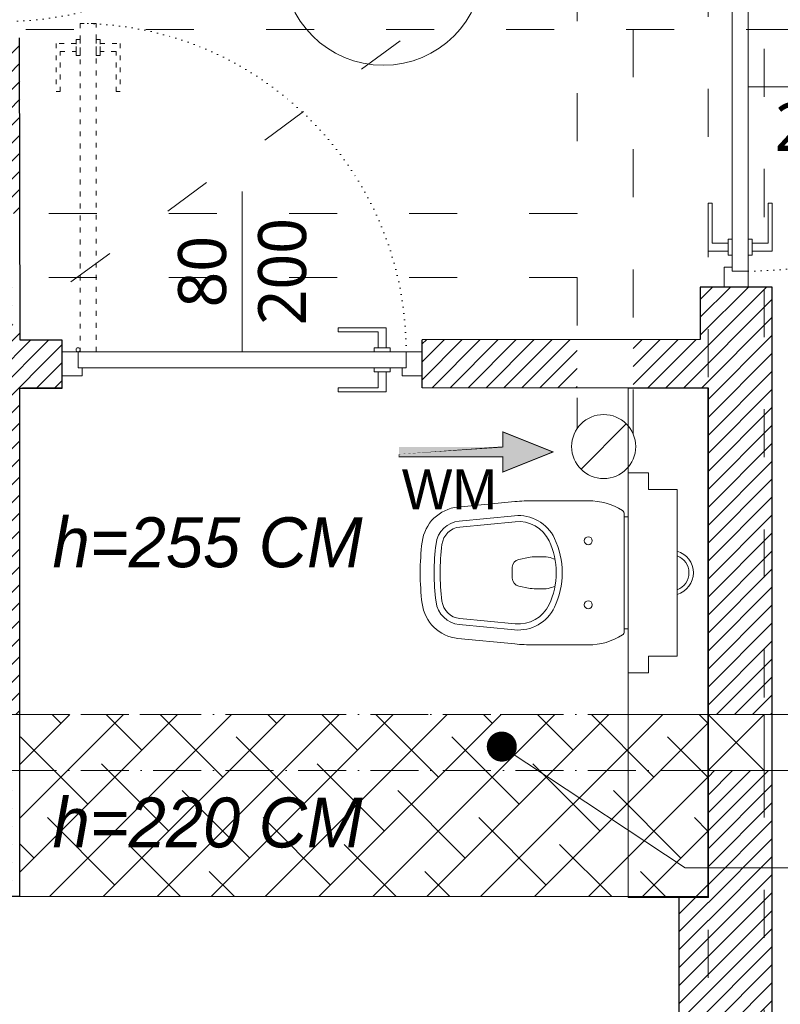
# Model space of a CAD drawing. Header units: millimetres. Extents: x -221 to 149158, y -114258 to 0.
# Tile 135 of 219: x 115248 to 115438, y -63905 to -63659. Entities that reach past the tile are written whole.
import ezdxf
from ezdxf import colors
from ezdxf.entities.mleader import LeaderData, LeaderLine
from ezdxf.enums import TextEntityAlignment as Align
from ezdxf.math import Vec2, Vec3

# ---------------------------------------------------------------- set-up
doc = ezdxf.new("R2010")
doc.units = ezdxf.units.MM
for name, pattern in [('ACAD_ISO03W100', [30, 12, -18]), ('ACAD_ISO07W100', [3, 0, -3]), ('ACAD_ISO10W100', [18, 12, -3, 0, -3])]:
    doc.linetypes.add(name, pattern=pattern)
doc.layers.get('0').update_dxf_attribs({"lineweight": 0})
for name, color, linetype, lineweight, true_color in [('A-przekrycieram.ART', 7, 'Continuous', 0, 0xffffff), ('instalacje_arch', 7, 'Continuous', 30, 0xd60000), ('siatka konstr..KF', 7, 'ACAD_ISO10W100', 5, 0x999999), ('wypełnienie 2', 7, 'Continuous', 0, 0x363636)]:
    doc.layers.add(name, color=color, linetype=linetype, lineweight=lineweight, true_color=true_color)
for name, color, linetype, lineweight in [('A-sanitariaty.ART', 250, 'Continuous', 0), ('OPIS', 4, 'Continuous', 9), ('opis..KF', 250, 'Continuous', 15), ('stolarka_arch', 250, 'Continuous', 5), ('TEXT', 63, 'Continuous', 0), ('wentylacja..KF', 202, 'Continuous', 15), ('ściana pro..KF', 222, 'Continuous', 30), ('ściany ist..KF', 61, 'Continuous', 5)]:
    doc.layers.add(name, color=color, linetype=linetype, lineweight=lineweight)
doc.styles.add('ARCH', font='segoeuil.ttf')
pattern_1 = [(45, (-12676.46300940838, -28536.04785672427), (-2.245064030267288, 2.245064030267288), [])]

# ---------------------------------------------------------------- blocks, each defined once
blk = doc.blocks.new('*U1674')
at = {"layer": 'A-przekrycieram.ART'}
h = blk.add_hatch(color=256, dxfattribs=at)
h.dxf.hatch_style = 1
h.paths.add_polyline_path([(0, 4200), (5940, 4200), (5940, 0), (0, 0)])
h.paths.add_polyline_path([(200, 4100), (5840, 4100), (5840, 100), (200, 100)], flags=16)
blk = doc.blocks.new('*U517')
at = {"layer": 'instalacje_arch', "color": 41, "linetype": 'ACAD_ISO03W100', "lineweight": 9, "true_color": 0xf4ee51}
blk.add_line((0, -2912.073333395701), (0, -145), dxfattribs=at)
at = {"layer": 'instalacje_arch', "color": 41, "true_color": 0xf4ee51, "style": 'ARCH'}
for tag, rotation, p in [('P1', 90.00000000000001, (0, 0)), ('P2', 90, (0, -3057.073333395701))]:
    blk.add_attdef(tag, text='', height=20, rotation=rotation, dxfattribs=at).set_placement(p, align=Align.MIDDLE_CENTER)
blk = doc.blocks.new('*U1634')
at = {"layer": 'A-sanitariaty.ART'}
for p, q in [((21.11607178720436, 14.94999999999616), (21.11607178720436, 19.99999999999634)), ((21.11607178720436, 19.99999999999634), (25.11607178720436, 19.99999999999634)), ((25.11607178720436, 19.99999999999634), (67.11607178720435, 19.99999999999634)), ((67.11607178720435, 19.99999999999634), (71.11607178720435, 19.99999999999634)), ((71.11607178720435, 14.94999999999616), (71.11607178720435, 19.99999999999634)), ((25.31607178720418, 14.94999999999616), (21.11607178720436, 14.94999999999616)), ((66.91607178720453, 14.94999999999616), (71.11607178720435, 14.94999999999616)), ((66.91607178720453, 7.799999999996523), (25.31607178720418, 7.799999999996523))]:
    blk.add_line(p, q, dxfattribs=at)
for points in [[(46.11607178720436, 20.99999999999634), (60.80464932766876, 21.00000000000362, 0.2575427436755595), (61.65055449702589, 21.46666666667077, 0.1415686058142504), (64.11607178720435, 29.99999999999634), (64.11607178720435, 43.60168453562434, 0.02396937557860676), (63.88652324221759, 48.38730486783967), (62.52386556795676, 62.55894468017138, 0.3514033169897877), (53.79905213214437, 71.52597692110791, 0.03081960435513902), (46.11607178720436, 71.99999999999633, 0.03081960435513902), (38.43309144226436, 71.52597692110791, 0.3514033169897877), (29.70827800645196, 62.55894468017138), (28.34562033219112, 48.38730486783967, 0.02396937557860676), (28.11607178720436, 43.60168453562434), (28.11607178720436, 29.99999999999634, 0.1415686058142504), (30.58158907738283, 21.46666666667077, 0.2575427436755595), (31.42749424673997, 21.00000000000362)], [(46.11607178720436, 36.49999999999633, 0.1114816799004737), (54.70885292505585, 38.43998581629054, 0.3155274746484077), (60.36655264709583, 48.42711697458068), (59.03993396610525, 62.22395125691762, 0.3514033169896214), (53.3688052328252, 68.05252221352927, 0.03081960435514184), (46.11607178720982, 68.49999999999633, 0.03081960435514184), (38.86333834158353, 68.05252221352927, 0.3514033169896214), (33.19220960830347, 62.22395125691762), (31.86559092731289, 48.42711697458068, 0.3155274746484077), (37.52329064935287, 38.43998581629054, 0.1114816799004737)], [(46.1160717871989, 37.99999999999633, 0.1114816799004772), (54.06439433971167, 39.79448688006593, 0.3155274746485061), (58.87343910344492, 48.28354836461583), (57.54682042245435, 62.08038264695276, 0.3514033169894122), (53.18441370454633, 66.56389876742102, 0.03081960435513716), (46.11607178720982, 66.99999999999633, 0.03081960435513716), (39.04772986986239, 66.56389876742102, 0.3514033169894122), (34.68532315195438, 62.08038264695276), (33.3587044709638, 48.28354836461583, 0.3155274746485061), (38.16774923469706, 39.79448688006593, 0.1114816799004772)]]:
    blk.add_lwpolyline(points, format="xyb", close=True, dxfattribs=at)
blk.add_lwpolyline([(49.42822535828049, 38.29891105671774), (49.7514590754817, 39.09828905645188, 0.09636068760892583), (50.11607178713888, 40.97263819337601), (50.11607178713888, 43.0098048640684, 0.0493889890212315), (49.92187854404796, 44.97096621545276), (49.43762533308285, 47.39223227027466, 0.3575107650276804), (47.47646398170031, 48.99999999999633), (46.11607178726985, 48.99999999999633), (44.75567959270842, 48.99999999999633, 0.3575107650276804), (42.79451824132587, 47.39223227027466), (42.31026503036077, 44.97096621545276, 0.0493889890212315), (42.11607178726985, 43.0098048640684), (42.11607178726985, 40.97263819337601, 0.09636068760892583), (42.48068449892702, 39.09828905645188), (42.80391821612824, 38.29891105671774)], format="xyb", dxfattribs=at)
for points in [[(-5.684341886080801e-14, 0), (-5.684341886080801e-14, 19.99999999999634), (127.186696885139, 19.99999999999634), (127.186696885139, 0)], [(60.11607178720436, 20.99999999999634), (32.11607178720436, 20.99999999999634), (32.11607178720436, 19.99999999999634), (60.11607178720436, 19.99999999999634)]]:
    blk.add_lwpolyline(points, close=True, dxfattribs=at)
for points in [[(25.31607178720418, 14.94999999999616), (25.31607178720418, 7.799999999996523)], [(66.91607178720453, 14.94999999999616), (66.91607178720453, 7.799999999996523)]]:
    blk.add_lwpolyline(points, dxfattribs=at)
for centre in [(38.11607178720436, 29.99999999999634), (54.11607178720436, 29.99999999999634)]:
    blk.add_circle(centre, 1, dxfattribs=at)
for radius, start, end in [(5.600000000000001, 195.9631102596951, 270), (4.499999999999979, 200.013717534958, 339.9862824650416), (5.600000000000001, 270, 344.0368897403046)]:
    blk.add_arc((46.11607178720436, 9.340102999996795), radius, start, end, dxfattribs=at)
blk = doc.blocks.new('*U621')
at = {"layer": 'stolarka_arch', "linetype": 'ACAD_ISO03W100', "lineweight": 0, "ltscale": 0.1}
for points in [[(4.5, 82), (4.5, 0), (8.5, 0), (8.5, 82)], [(3.5, 77), (-1.5, 77), (-1.5, 65), (-0.5, 65), (-0.5, 75), (3.5, 75)], [(3.5, 78), (3.5, 74), (4.5, 74), (4.5, 78)], [(9.5, 78), (9.5, 74), (8.5, 74), (8.5, 78)], [(9.5, 77), (14.5, 77), (14.5, 65), (13.5, 65), (13.5, 75), (9.5, 75)]]:
    blk.add_lwpolyline(points, close=True, dxfattribs=at)
at = {"layer": 'stolarka_arch'}
for points in [[(81, 1), (81, 6), (69, 6), (69, 5), (79, 5), (79, 1)], [(5, -4), (5, -6), (0, -6), (0, 0), (4, 0), (4, -4), (5, -4)], [(86, 0), (4, 0), (4, -4), (86, -4)], [(82, 1), (78, 1), (78, 0), (82, 0)], [(85, -4), (85, -6), (90, -6), (90, 0), (86, 0), (86, -4), (85, -4)], [(82, -5), (78, -5), (78, -4), (82, -4)], [(81, -5), (81, -10), (69, -10), (69, -9), (79, -9), (79, -5)]]:
    blk.add_lwpolyline(points, close=True, dxfattribs=at)
blk.add_circle((4, 0.5), 0.5, dxfattribs=at)
at = {"layer": 'stolarka_arch', "linetype": 'ACAD_ISO07W100', "lineweight": 0, "ltscale": 0.5}
blk.add_arc((4.000000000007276, 0), 81.99999999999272, 0, 89.65063332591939, dxfattribs=at)
blk = doc.blocks.new('*U614')
at = {"layer": 'stolarka_arch', "linetype": 'ACAD_ISO03W100', "lineweight": 0, "ltscale": 0.1}
for points in [[(4.5, 92), (4.5, 1.77635683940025e-15), (8.5, 1.77635683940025e-15), (8.5, 92)], [(3.5, 87), (-1.5, 87), (-1.5, 75), (-0.5, 75), (-0.5, 85), (3.5, 85)], [(3.5, 88), (3.5, 84), (4.5, 84), (4.5, 88)], [(9.5, 88), (9.5, 84), (8.5, 84), (8.5, 88)], [(9.5, 87), (14.5, 87), (14.5, 75), (13.5, 75), (13.5, 85), (9.5, 85)]]:
    blk.add_lwpolyline(points, close=True, dxfattribs=at)
at = {"layer": 'stolarka_arch'}
for points in [[(91, 1), (91, 6), (79, 6), (79, 5), (89, 5), (89, 1)], [(5, -4), (5, -6), (0, -6), (0, 0), (4, 0), (4, -4), (5, -4)], [(96, 0), (4, 0), (4, -4), (96, -4)], [(92, 1), (88, 1), (88, 0), (92, 0)], [(95, -4), (95, -6), (100, -6), (100, 0), (96, 0), (96, -4), (95, -4)], [(92, -5), (88, -5), (88, -4), (92, -4)], [(91, -5), (91, -10), (79, -10), (79, -9), (89, -9), (89, -5)]]:
    blk.add_lwpolyline(points, close=True, dxfattribs=at)
blk.add_circle((4, 0.5), 0.5, dxfattribs=at)
at = {"layer": 'stolarka_arch', "linetype": 'ACAD_ISO07W100', "lineweight": 0, "ltscale": 0.5}
blk.add_arc((4.000000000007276, 0), 92, 0, 89.65063332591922, dxfattribs=at)
blk = doc.blocks.new('opis drzwi')
at = {"layer": 'opis..KF'}
blk.add_line((-20, 0), (20, 0), dxfattribs=at)
at = {"layer": 'opis..KF', "style": 'ARCH', "flags": 12}
for tag, p in [('90', (0, 10)), ('200', (0, -10))]:
    blk.add_attdef(tag, text='', height=12, dxfattribs=at).set_placement(p, align=Align.MIDDLE_CENTER)
blk = doc.blocks.new('*U1657')
at = {"layer": 'wentylacja..KF', "lineweight": 5}
h = blk.add_hatch(color=256, dxfattribs=at)
h.dxf.hatch_style = 1
h.paths.add_polyline_path([(12.49999999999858, 4.999999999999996), (12.50000000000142, 1.249999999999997), (38.47656252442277, 1.249999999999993), (38.47656252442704, -1.250000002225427), (12.49999999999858, -1.249999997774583), (12.49999999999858, -5.000000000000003), (0, 0)])
at = {"layer": 'wentylacja..KF', "color": 240, "const_width": 0.2392578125}
blk.add_lwpolyline([(12.49999999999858, 4.999999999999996), (12.50000000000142, 1.249999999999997), (38.47656252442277, 1.249999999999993), (38.47656252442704, -1.250000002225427), (12.49999999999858, -1.249999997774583), (12.49999999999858, -5.000000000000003), (0, 0)], close=True, dxfattribs=at)
blk = doc.blocks.new('*U1661')
at = {"layer": 'wentylacja..KF', "lineweight": 0}
blk.add_line((5.656854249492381, 5.656854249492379), (-5.656854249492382, -5.656854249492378), dxfattribs=at)
at = {"layer": 'wentylacja..KF'}
blk.add_circle((0, 0), 8, dxfattribs=at)
blk = doc.blocks.new('nr pom')
at = {"layer": 'opis..KF', "lineweight": 20}
blk.add_circle((0, 0), 25, dxfattribs=at)
at = {"layer": 'opis..KF', "style": 'ARCH'}
blk.add_attdef('00', text='', height=15, dxfattribs=at).set_placement((0, 0), align=Align.MIDDLE_CENTER)
blk = doc.blocks.new('_Dot')
at = {"color": 0, "linetype": 'ByBlock', "lineweight": -2}
blk.add_line((-0.5, 0), (-1, 0), dxfattribs=at)
at = {"color": 0, "linetype": 'ByBlock', "const_width": 0.5}
blk.add_lwpolyline([(-0.25, 0, 1), (0.25, 0, 1)], format="xyb", close=True, dxfattribs=at)

msp = doc.modelspace()

# ---------------------------------------------------------------- hatches: boundary and pattern name
at = {"layer": 'wypełnienie 2', "linetype": 'ByBlock'}
h = msp.add_hatch(dxfattribs=at)
h.set_pattern_fill('ANSI31', color=256)
h.set_pattern_definition(pattern_1)
h.paths.add_polyline_path([(114893.0103039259, -63909.99413311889), (114842.5103039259, -63909.99413311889), (114842.5103039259, -63918.99413311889), (114893.0103039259, -63918.99413311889)])
h.paths.add_polyline_path([(114893.0103039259, -63906.99413311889), (114842.5103039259, -63906.99413311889), (114842.5103039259, -63909.99413311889), (114893.0103039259, -63909.99413311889)])
h.paths.add_polyline_path([(115137.0541467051, -63912.85053402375), (115137.0507307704, -63909.99413311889), (115070.0103039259, -63909.99413311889), (115070.0103039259, -63918.99413311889), (115137.0616346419, -63919.11193878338), (115137.0581570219, -63916.20395662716), (115137.0541467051, -63916.20395662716)])
h.paths.add_polyline_path([(115137.0473880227, -63907.19893107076), (115070.0103039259, -63907.19893107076), (115070.0103039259, -63909.99413311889), (115137.0507307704, -63909.99413311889)])
h.paths.add_polyline_path([(114951.3247504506, -63739.99413311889), (114878.2626451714, -63739.99413311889), (114842.5103039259, -63740.03944660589), (114842.5103039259, -63752.03945624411), (114951.3247504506, -63751.90154186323)])
h.paths.add_polyline_path([(114987.2223813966, -63750.63663981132), (114990.73686382, -63750.63663981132), (114990.73686382, -63749.21371616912), (114990.73686382, -63748.21371616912), (114990.73686382, -63744.68663981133), (114986.58686382, -63744.68663981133), (114986.58686382, -63743.63663981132), (114986.53686382, -63743.63663981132), (114986.53686382, -63739.99413311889), (114951.3247504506, -63739.99413311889), (114951.3247504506, -63759.63663981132), (115071.7489771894, -63759.48401088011), (115071.7489771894, -63739.99413311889), (115036.53686382, -63739.99413311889), (115036.53686382, -63743.63663981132), (115036.48686382, -63743.63663981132), (115036.48686382, -63744.68663981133), (115032.33686382, -63744.68663981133), (115032.33686382, -63748.21371616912), (115032.33686382, -63749.21371616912), (115032.33686382, -63750.63663981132), (115036.53686382, -63750.63663981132), (115036.53686382, -63754.63663981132), (115032.53686382, -63754.63663981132), (115015.0757204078, -63754.63663981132, -0.1726998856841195), (115011.53686382, -63755.89653681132, -0.1726998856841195), (115007.9980072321, -63754.63663981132), (114991.2223813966, -63754.63663981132), (114987.2223813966, -63754.63663981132)])
h.paths.add_polyline_path([(115107.6466081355, -63750.63663981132), (115111.1610905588, -63750.63663981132), (115111.1610905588, -63749.21371616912), (115111.1610905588, -63748.21371616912), (115111.1610905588, -63744.68663981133), (115107.0110905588, -63744.68663981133), (115107.0110905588, -63743.63663981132), (115106.9610905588, -63743.63663981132), (115106.9610905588, -63739.99413311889), (115071.7489771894, -63739.99413311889), (115071.7489771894, -63759.48401088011), (115133.0103039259, -63759.40636661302), (115133.0103039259, -63755.79736868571, -0.04715324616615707), (115131.9610905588, -63755.89653681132, -0.1726998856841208), (115128.422233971, -63754.63663981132), (115111.6466081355, -63754.63663981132), (115107.6466081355, -63754.63663981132)])
h.paths.add_polyline_path([(115192.1732039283, -63739.99413311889), (115156.9610905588, -63739.99413311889), (115156.9610905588, -63743.63663981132), (115156.9110905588, -63743.63663981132), (115156.9110905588, -63744.68663981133), (115152.7610905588, -63744.68663981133), (115152.7610905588, -63748.21371616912), (115152.7610905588, -63749.21371616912), (115152.7610905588, -63750.63663981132), (115156.9610905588, -63750.63663981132), (115156.9610905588, -63754.63663981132), (115152.9610905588, -63754.63663981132), (115135.4999471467, -63754.63663981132, -0.1245325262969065), (115133.0103039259, -63755.79736868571), (115133.0103039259, -63759.40636661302), (115155.4422102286, -63759.37793580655, -0.04813413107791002), (115156.4660203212, -63759.27914650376), (115192.1732039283, -63759.27914650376)])
h.paths.add_polyline_path([(115204.4433737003, -63739.99413311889), (115192.1732039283, -63739.99413311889), (115192.1732039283, -63759.27914650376), (115204.4433737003, -63759.27914650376)])
h.paths.add_polyline_path([(115232.260303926, -63739.99413311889), (115220.4433737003, -63739.99413311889), (115220.4433737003, -63759.29555156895), (115230.1092128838, -63759.2833008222), (115230.2603027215, -63878.49318276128), (115232.260303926, -63878.49085328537)])
h.paths.add_polyline_path([(115239.868775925, -63739.99413311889), (115232.260303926, -63739.99413311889), (115232.260303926, -63832.99413311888), (115239.868775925, -63832.99413311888)])
h.paths.add_polyline_path([(115246.260303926, -63735.7915867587), (115240.5218652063, -63739.99413311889), (115239.868775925, -63739.99413311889), (115239.868775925, -63832.99413311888), (115246.260303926, -63832.99413311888)])
h.paths.add_polyline_path([(115258.7733275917, -63739.51506793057), (115248.2892790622, -63739.53089055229), (115248.2817490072, -63734.31118118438), (115246.260303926, -63735.7915867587), (115246.260303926, -63832.99413311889), (115248.2446947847, -63832.99413311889), (115248.2167340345, -63751.52773254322), (115248.8666354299, -63751.52773254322), (115258.788536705, -63751.51505829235), (115258.7845978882, -63748.40733188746), (115258.7808678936, -63748.40733188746), (115258.7808678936, -63745.46436609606)])
h.paths.add_polyline_path([(115239.868775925, -63846.99413311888), (115232.260303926, -63846.99413311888), (115232.260303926, -63878.49085328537), (115239.868775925, -63878.48199141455)])
h.paths.add_polyline_path([(115246.260303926, -63846.99413311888), (115239.868775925, -63846.99413311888), (115239.868775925, -63878.48199141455), (115246.260303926, -63878.47454696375)])
h.paths.add_polyline_path([(115239.868775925, -63723.89019054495), (115232.260303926, -63723.89019054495), (115232.260303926, -63739.99413311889), (115239.868775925, -63739.99413311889)])
h.paths.add_polyline_path([(115246.260303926, -63723.89019054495), (115239.868775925, -63723.89019054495), (115239.868775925, -63739.99413311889), (115240.5218652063, -63739.99413311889), (115246.260303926, -63735.7915867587)])
h.paths.add_polyline_path([(115246.260303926, -63663.99413311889), (115239.868775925, -63663.99413311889), (115239.868775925, -63707.89019054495), (115246.260303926, -63707.89019054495)])
h.paths.add_polyline_path([(115239.868775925, -63663.99413311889), (115236.868775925, -63663.99413311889), (115232.260303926, -63663.99413311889), (115232.260303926, -63707.89019054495), (115239.868775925, -63707.89019054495)])
h.paths.add_polyline_path([(115248.1803082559, -63663.99413311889), (115246.260303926, -63663.99413311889), (115246.260303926, -63707.89019054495), (115248.2436335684, -63707.89019054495)])
h.paths.add_polyline_path([(115156.7408705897, -63894.17974764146), (115203.6707869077, -63894.17974764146), (115203.6707869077, -63866.98832504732), (115156.7408705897, -63866.98832504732)], flags=9)
h.paths.add_polyline_path([(115198.405047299, -63855.16579992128), (115227.564175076, -63855.16579992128), (115227.564175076, -63835.57841120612), (115198.405047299, -63835.57841120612)], flags=9)
h = msp.add_hatch(dxfattribs=at)
h.set_pattern_fill('ANSI31', color=256)
h.set_pattern_definition(pattern_1)
h.paths.add_polyline_path([(115387.4976882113, -63739.35063796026), (115348.7732553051, -63739.40099958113), (115348.7770656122, -63742.40733188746), (115348.7808678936, -63742.40733188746), (115348.7808678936, -63745.40733189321), (115348.7884644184, -63751.40098994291), (115387.4976882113, -63751.45005106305)])
h.paths.add_polyline_path([(115420.2603039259, -63726.26199918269), (115418.2603039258, -63726.26199918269), (115418.2603039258, -63739.31063078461), (115401.4976882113, -63739.332430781), (115401.4976882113, -63751.46779504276), (115420.2603039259, -63751.49157529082)])
h.paths.add_polyline_path([(115434.2603039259, -63736.26199918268), (115434.2603039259, -63726.26199918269), (115420.2603039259, -63726.26199918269), (115420.2603039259, -63751.49157529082), (115420.277741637, -63751.49159739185), (115420.277741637, -63832.99413311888), (115434.2603039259, -63832.99413311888)])
h.paths.add_polyline_path([(115436.2603039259, -63726.26199918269), (115434.2603039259, -63726.26199918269), (115434.2603039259, -63832.99413311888), (115436.2603039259, -63832.99413311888)])
h.paths.add_polyline_path([(115436.2603039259, -63846.99413311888), (115434.2603039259, -63846.99413311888), (115434.2603039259, -63897.49868397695), (115436.2603039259, -63899.22090270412)])
h.paths.add_polyline_path([(115434.2603039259, -63846.99413311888), (115420.277741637, -63846.99413311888), (115420.277741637, -63878.67829427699), (115420.2771508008, -63885.45765988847), (115434.2603039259, -63897.49868397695)])
h.paths.add_polyline_path([(115420.2603039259, -63878.67829427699), (115413.0103039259, -63878.67829427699), (115413.0103039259, -63879.20011000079), (115420.2603039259, -63885.44315288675)])
h.paths.add_polyline_path([(115420.2603039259, -63885.44315288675), (115413.0103039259, -63879.20011000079), (115413.0103039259, -63918.99413311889), (115252.8110689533, -63918.99413311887), (115268.8795359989, -63930.76187709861), (115418.2603039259, -63930.76187709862), (115418.2603039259, -63978.76187709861), (115420.2603039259, -63978.76187709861), (115420.2603039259, -63930.76187709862)])
h.paths.add_polyline_path([(115434.2603039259, -63897.49868397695), (115420.2603039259, -63885.44315288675), (115420.2603039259, -63978.76187709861), (115434.2603039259, -63978.76187709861)])
h.paths.add_polyline_path([(115436.2603039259, -63899.22090270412), (115434.2603039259, -63897.49868397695), (115434.2603039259, -63978.76187709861), (115436.2603039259, -63978.76187709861)])
h.paths.add_polyline_path([(115246.260303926, -63918.99413311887), (115239.868775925, -63918.99413311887), (115239.868775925, -63930.76187709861), (115246.260303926, -63930.76187709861)])
h.paths.add_polyline_path([(115252.8110689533, -63918.99413311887), (115246.260303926, -63918.99413311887), (115246.260303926, -63930.76187709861), (115268.8795359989, -63930.76187709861)])
h.paths.add_polyline_path([(115239.868775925, -63918.99413311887), (115237.010303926, -63918.99413311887), (115237.010303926, -63930.76187709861), (115239.868775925, -63930.76187709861)])
at = {"layer": 'wypełnienie 2', "linetype": 'ByBlock', "lineweight": 0, "true_color": 0x5c5c5c}
h = msp.add_hatch(dxfattribs=at)
h.set_pattern_fill('ANSI38', color=251, scale=3)
h.set_pattern_definition([(45, (-12676.46300940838, -28536.04785672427), (-6.735192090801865, 6.735192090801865), []), (135, (-12676.46300940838, -28536.04785672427), (-20.20557627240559, 6.735192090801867), [23.8125, -14.2875])])
h.paths.add_polyline_path([(115400.277741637, -63832.99413311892), (115248.2446947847, -63832.99413311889), (115248.2494998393, -63846.99413311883), (115400.277741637, -63846.99413311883)])
h.paths.add_polyline_path([(115420.2603039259, -63832.99413311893), (115400.277741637, -63832.99413311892), (115400.277741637, -63846.99413311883), (115420.2603039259, -63846.99413311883)])
h.paths.add_polyline_path([(115420.2603039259, -63846.99413311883), (115400.277741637, -63846.99413311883), (115400.277741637, -63878.49413311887), (115413.0103039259, -63878.49413311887), (115420.2603039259, -63878.49413311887)])
h.paths.add_polyline_path([(115400.277741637, -63846.99413311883), (115248.2494998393, -63846.99413311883), (115248.2603112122, -63878.49413311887), (115400.277741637, -63878.49413311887)])

# ---------------------------------------------------------------- linework, layer by layer
at = {"linetype": 'ACAD_ISO03W100'}
for p, q in [((115434.2603039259, -63978.76187709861), (115434.2603039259, -62730.99413311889)), ((115387.4976882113, -63347.82963054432), (115387.4976882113, -63707.89019054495)), ((115401.4976882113, -63361.82963054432), (115401.4976882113, -63762.9931257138)), ((115420.2603039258, -64078.76187709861), (115420.2603039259, -63626.26199918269)), ((115367.5103039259, -63646.99413311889), (115240.5218652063, -63739.99413311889)), ((115387.4976882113, -63707.89019054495), (115212.4433737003, -63707.89019054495)), ((115387.4976882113, -63723.89019054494), (115220.4433737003, -63723.89019054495)), ((115387.4976882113, -63723.89019054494), (115387.4976882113, -63761.59220818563)), ((115434.2603039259, -63978.76187709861), (115434.2603039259, -63736.26199918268)), ((115248.2446947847, -63832.99413311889), (115420.2603039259, -63832.99413311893)), ((115434.2603039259, -63832.99413311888), (115960.2603039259, -63832.99413311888)), ((115434.2603039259, -63846.99413311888), (115960.2603039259, -63846.99413311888))]:
    msp.add_line(p, q, dxfattribs=at)
at = {"layer": 'siatka konstr..KF', "color": 18, "lineweight": 9, "true_color": 0x000000}
for p, q in [((115420.2603039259, -63832.99413311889), (115246.260303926, -63832.99413311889)), ((115420.260303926, -63846.99413311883), (115246.260303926, -63846.99413311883))]:
    msp.add_line(p, q, dxfattribs=at)
at = {"layer": 'ściana pro..KF', "linetype": 'ByBlock'}
for p, q in [((115248.2892790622, -63739.53089055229), (115248.1803082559, -63663.99413311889)), ((115258.7733275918, -63739.51506793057), (115248.2892790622, -63739.53089055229)), ((115258.7885527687, -63751.52773254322), (115258.7733275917, -63739.51506793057)), ((115418.2603039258, -63739.31063078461), (115348.7732553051, -63739.40099958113)), ((115348.7884804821, -63751.41366419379), (115348.7732553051, -63739.40099958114)), ((115248.2167340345, -63751.52773254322), (115258.7885527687, -63751.52773254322)), ((115248.2603039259, -63878.47290392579), (115248.2167340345, -63751.52773254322)), ((115258.788536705, -63751.51505829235), (115248.8666354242, -63751.52773254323)), ((115420.277741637, -63751.49159739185), (115348.7884644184, -63751.40098994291)), ((115420.2603039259, -63878.49413311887), (115420.2603039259, -63751.52763357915)), ((115420.2603039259, -63878.49413311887), (115420.2603039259, -63751.52763357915)), ((115420.2603039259, -63878.49413311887), (115420.2603039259, -63751.52763357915)), ((115248.2603036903, -63878.47221748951), (115230.2603027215, -63878.49318276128)), ((115413.0103039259, -63878.49413311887), (115420.2603039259, -63878.49413311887))]:
    msp.add_line(p, q, dxfattribs=at)
for points in [[(115418.2603039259, -63978.76187709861), (115436.2603039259, -63978.76187709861), (115436.2603039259, -63726.26199918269), (115418.2603039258, -63726.26199918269), (115418.2603039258, -63739.31063078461)], [(115237.010303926, -63918.99413311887), (115413.0103039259, -63918.99413311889), (115413.0103039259, -63878.49413311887)]]:
    msp.add_lwpolyline(points, dxfattribs=at)
at = {"layer": 'ściany ist..KF', "linetype": 'ByBlock'}
for p, q in [((115420.2603039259, -63832.99413311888), (115434.2603039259, -63846.99413311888)), ((115420.2603039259, -63846.99413311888), (115434.2603039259, -63832.99413311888)), ((115237.0103039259, -63878.49413311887), (115413.0103039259, -63878.49413311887)), ((115413.0103039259, -63878.49413311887), (115413.0103039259, -63918.99413311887))]:
    msp.add_line(p, q, dxfattribs=at)
msp.add_lwpolyline([(115420.2603039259, -63832.99413311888), (115434.2603039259, -63832.99413311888), (115434.2603039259, -63846.99413311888), (115420.2603039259, -63846.99413311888), (115420.2603039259, -63832.99413311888)], dxfattribs=at)
msp.add_lwpolyline([(115237.010303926, -63918.99413311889), (115413.0103039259, -63918.99413311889), (115413.0103039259, -63878.49413311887), (115237.010303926, -63878.49413311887)], close=True, dxfattribs=at)

# ---------------------------------------------------------------- block references
at = {"xscale": 2, "yscale": 2, "zscale": 2}
msp.add_blockref('*U1674', (108660.1898339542, -67505.01969564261), dxfattribs=at)
at = {"layer": 'A-sanitariaty.ART', "xscale": -1, "rotation": 90}
msp.add_blockref('*U1634', (115420.277741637, -63751.49159739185), dxfattribs=at)
at = {"layer": 'OPIS', "rotation": 270}
msp.add_blockref('*U517', (117351.8231025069, -63661.94153766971), dxfattribs=at)
at = {"layer": 'opis..KF', "color": 30}
msp.add_blockref('nr pom', (115339.0546408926, -63645.8670599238), dxfattribs=at).add_auto_attribs({'00': '2,17'})
at = {"layer": 'stolarka_arch', "rotation": 270}
for p in [(115242.868775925, -63563.99413311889), (115430.2603039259, -63626.26199918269)]:
    msp.add_blockref('*U614', p, dxfattribs=at)
at = {"layer": 'stolarka_arch'}
msp.add_blockref('*U621', (115258.7808678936, -63742.40733188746), dxfattribs=at)
at = {"layer": 'TEXT'}
ref = msp.add_blockref('opis drzwi', (115450.2603039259, -63676.26199918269), dxfattribs=at)
ref.add_attrib('90', '90', dxfattribs={"layer": 'opis..KF', "height": 12, "style": 'ARCH'}).set_placement((115450.2603039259, -63666.26199918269), align=Align.MIDDLE_CENTER)
ref.add_attrib('200', '200', dxfattribs={"layer": 'opis..KF', "height": 12, "style": 'ARCH'}).set_placement((115450.2603039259, -63686.26199918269), align=Align.MIDDLE_CENTER)
ref = msp.add_blockref('opis drzwi', (115303.7808678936, -63722.40733188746), dxfattribs=dict(at, rotation=90))
ref.add_attrib('90', '80', dxfattribs={"layer": 'opis..KF', "height": 12, "rotation": 90, "style": 'ARCH'}).set_placement((115293.7808678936, -63722.40733188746), align=Align.MIDDLE_CENTER)
ref.add_attrib('200', '200', dxfattribs={"layer": 'opis..KF', "height": 12, "rotation": 90, "style": 'ARCH'}).set_placement((115313.7808678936, -63722.40733188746), align=Align.MIDDLE_CENTER)
at = {"layer": 'wentylacja..KF', "rotation": 180}
for name, p in [('*U1661', (115394.1184211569, -63766.08285349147)), ('*U1657', (115381.4514620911, -63767.43514771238))]:
    msp.add_blockref(name, p, dxfattribs=at)

# ---------------------------------------------------------------- texts
at = {"layer": 'opis..KF', "attachment_point": 5, "style": 'ARCH'}
for s, width, heights, insert, char_height in [('{\\fCentury Gothic|b0|i0|c238|p34;\\H1.66667x;WM}', 355.2644831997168, [25.00005], (115355.5751392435, -63776.792725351), 6), ('{\\fCentury Gothic|b0|i1|c238|p34;h=255 CM}', 156.7001124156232, [0], (115295.1556731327, -63790.07827124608), 12.48), ('{\\fCentury Gothic|b0|i1|c238|p34;h=220 CM}', 156.7001124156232, [0], (115295.1556731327, -63860.06266911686), 12.48)]:
    msp.add_mtext_dynamic_manual_height_columns(s, width=width, gutter_width=70, heights=heights, dxfattribs=dict(at, insert=insert, char_height=char_height))

# ---------------------------------------------------------------- leaders
at = {"layer": 'opis..KF', "lineweight": 9}
ml = msp.add_multileader_mtext('Standard', dxfattribs=at)
ml.set_content('obudowa belki drewnianej płytami gk-fw odpornosci ogniowej EI 60. Wysokość do belki 220 cm', color=256, style='ARCH')
ml.set_leader_properties(color=256, linetype='ByLayer', lineweight=-1)
ml.set_arrow_properties(name='DOT')
ml.build(insert=Vec2(0, 0))
ml.multileader.update_dxf_attribs({"dogleg_length": 28.38878720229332, "arrow_head_size": 7.5})
ctx = ml.context
ctx.base_point, ctx.char_height, ctx.arrow_head_size, ctx.landing_gap_size, ctx.plane_origin = Vec3(115442.8817695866, -63871.26793480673), 12, 7.5, 9, Vec3(114789.005454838, -63969.29137059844)
notes = []
notes.append((ctx, [(1, (1, 1, 0), (115414.4929823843, -63871.26793480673), (1, 0), 28.38878720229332, [(0, [(115368.6677163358, -63841.01629262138)], 0, [])])]))
ctx.mtext.insert, ctx.mtext.width, ctx.mtext.flow_direction = Vec3(115451.8817695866, -63865.16333229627), 151.5727015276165, 5
for ctx, leaders in notes:
    for number, flags, end, landing, length, lines in leaders:
        leader = LeaderData()
        leader.index, (leader.has_last_leader_line, leader.has_dogleg_vector, leader.attachment_direction) = number, flags
        leader.last_leader_point, leader.dogleg_vector, leader.dogleg_length = Vec3(end), Vec3(landing), length
        for number, points, colour, breaks in lines:
            line = LeaderLine()
            line.index, line.vertices, line.color, line.breaks = number, Vec3.list(points), colors.encode_raw_color(colour), breaks
            leader.lines.append(line)
        ctx.leaders.append(leader)

doc.saveas('drawing.dxf')
